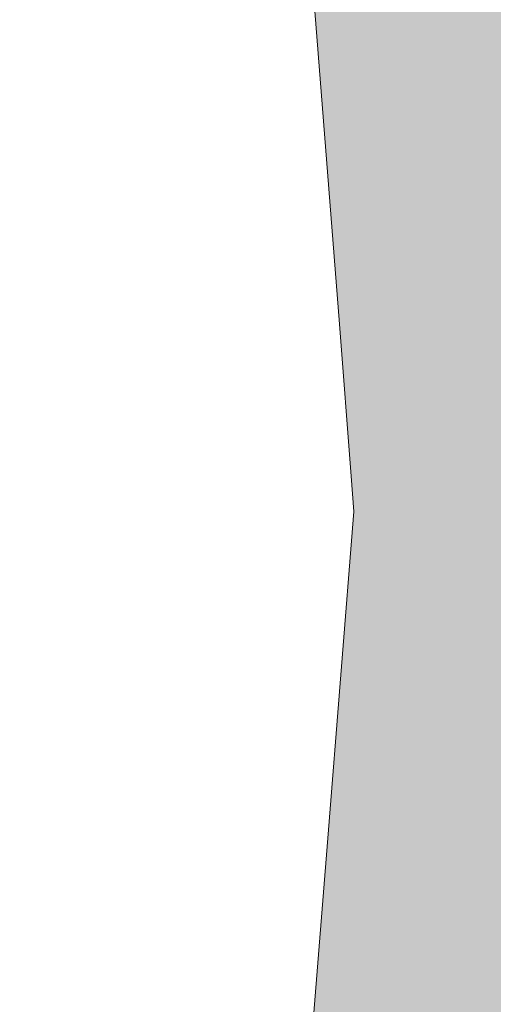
# Model space of a CAD drawing. Header units: metres. Extents: x 125349 to 128236, y 501602 to 503797.
# Tile 173 of 256: x 127116.01 to 127124.57, y 501897.07 to 501914.86. Entities that reach past the tile are written whole.
import ezdxf

# ---------------------------------------------------------------- set-up
doc = ezdxf.new("R2010")
doc.units = ezdxf.units.M
doc.layers.add('B-WE-OG-WATER_SLOOT-GV', color=120, linetype='CONTINUOUS', lineweight=18)
doc.layers.add('B-WE-OG-WATER_SLOOT-V', color=7, linetype='CONTINUOUS', lineweight=18, true_color=0x73e9ff)

msp = doc.modelspace()

# ---------------------------------------------------------------- hatches: boundary and pattern name
at = {"layer": 'B-WE-OG-WATER_SLOOT-V'}
h = msp.add_hatch(color=256, dxfattribs=at)
edge = h.paths.add_edge_path()
edge.add_line((127268.797, 502168.221), (127268.622, 502168.327))
edge.add_line((127268.622, 502168.327), (127268.426, 502168.002))
edge.add_line((127268.426, 502168.002), (127263.549, 502170.933))
edge.add_line((127263.549, 502170.933), (127263.753, 502171.271))
edge.add_line((127263.753, 502171.271), (127254.646, 502176.778))
edge.add_line((127254.646, 502176.778), (127254.378, 502176.352))
edge.add_line((127254.378, 502176.352), (127252.266, 502177.682))
edge.add_line((127252.266, 502177.682), (127252.51, 502178.069))
edge.add_line((127252.51, 502178.069), (127207.074, 502205.543))
edge.add_line((127207.074, 502205.543), (127205.252, 502206.645))
edge.add_line((127205.252, 502206.645), (127200.062, 502207.116))
edge.add_line((127200.062, 502207.116), (127199.664, 502206.344))
edge.add_line((127199.664, 502206.344), (127199.204, 502205.454))
edge.add_line((127199.204, 502205.454), (127200.541, 502203.653))
edge.add_line((127200.541, 502203.653), (127201.941, 502201.398))
edge.add_line((127201.941, 502201.398), (127203.79, 502200.277))
edge.add_line((127203.79, 502200.277), (127263.652, 502163.994))
edge.add_line((127263.652, 502163.994), (127265.501, 502162.873))
edge.add_line((127265.501, 502162.873), (127265.528, 502162.856))
edge.add_line((127265.528, 502162.856), (127269.607, 502160.323))
edge.add_line((127269.607, 502160.323), (127269.738, 502160.24))
edge.add_line((127269.738, 502160.24), (127269.841, 502160.178))
edge.add_line((127269.841, 502160.178), (127290.728, 502147.508))
edge.add_line((127290.728, 502147.508), (127291.077, 502148.067))
edge.add_line((127291.077, 502148.067), (127294.164, 502146.136))
edge.add_line((127294.164, 502146.136), (127293.841, 502145.62))
edge.add_line((127293.841, 502145.62), (127310.437, 502135.553))
edge.add_line((127310.437, 502135.553), (127318.663, 502131.074))
edge.add_line((127318.663, 502131.074), (127322.753, 502129.138))
edge.add_line((127322.753, 502129.138), (127323.027, 502128.97))
edge.add_line((127323.027, 502128.97), (127325.439, 502127.498))
edge.add_line((127325.439, 502127.498), (127328.267, 502125.771))
edge.add_line((127328.267, 502125.771), (127331.564, 502123.757))
edge.add_line((127331.564, 502123.757), (127333.914, 502122.323))
edge.add_line((127333.914, 502122.323), (127334.126, 502122.193))
edge.add_line((127334.126, 502122.193), (127337.37, 502119.676))
edge.add_line((127337.37, 502119.676), (127337.746, 502119.45))
edge.add_line((127337.746, 502119.45), (127337.767, 502119.437))
edge.add_line((127337.767, 502119.437), (127345.33, 502114.855))
edge.add_line((127345.33, 502114.855), (127351.315, 502111.243))
edge.add_line((127351.315, 502111.243), (127358.494, 502106.92))
edge.add_line((127358.494, 502106.92), (127365.864, 502102.417))
edge.add_line((127365.864, 502102.417), (127371.597, 502098.953))
edge.add_line((127371.597, 502098.953), (127377.994, 502095.034))
edge.add_line((127377.994, 502095.034), (127384.901, 502090.846))
edge.add_line((127384.901, 502090.846), (127386.037, 502089.995))
edge.add_line((127386.037, 502089.995), (127386.944, 502089.456))
edge.add_line((127386.944, 502089.456), (127388.84, 502088.331))
edge.add_line((127388.84, 502088.331), (127389.519, 502087.927))
edge.add_line((127389.519, 502087.927), (127390.985, 502087.186))
edge.add_line((127390.985, 502087.186), (127395.25, 502084.653))
edge.add_line((127395.25, 502084.653), (127401.484, 502080.902))
edge.add_line((127401.484, 502080.902), (127408.933, 502076.402))
edge.add_line((127408.933, 502076.402), (127415.924, 502072.148))
edge.add_line((127415.924, 502072.148), (127422.705, 502067.996))
edge.add_line((127422.705, 502067.996), (127429.579, 502063.819))
edge.add_line((127429.579, 502063.819), (127436.6, 502059.544))
edge.add_line((127436.6, 502059.544), (127442.545, 502056.001))
edge.add_line((127442.545, 502056.001), (127442.701, 502055.917))
edge.add_line((127442.701, 502055.917), (127446.077, 502053.64))
edge.add_line((127446.077, 502053.64), (127446.439, 502053.309))
edge.add_line((127446.439, 502053.309), (127446.898, 502053.016))
edge.add_line((127446.898, 502053.016), (127450.483, 502050.712))
edge.add_line((127450.483, 502050.712), (127451.122, 502050.301))
edge.add_line((127451.122, 502050.301), (127452.13, 502049.815))
edge.add_arc((127449.3022953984, 502046.5866230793), 4.291658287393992, -7.317567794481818, 48.785190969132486, ccw=False)
edge.add_line((127453.559, 502046.04), (127451.368, 502042.452))
edge.add_line((127451.368, 502042.452), (127451.165, 502042.11))
edge.add_line((127451.165, 502042.11), (127450.033, 502040.18))
edge.add_line((127450.033, 502040.18), (127449.849, 502039.867))
edge.add_line((127449.849, 502039.867), (127437.942, 502020.101))
edge.add_line((127437.942, 502020.101), (127435.233, 502015.604))
edge.add_line((127435.233, 502015.604), (127425.651, 502000))
edge.add_line((127425.651, 502000), (127418.782, 501988.696))
edge.add_line((127418.782, 501988.696), (127397.229, 501953.147))
edge.add_line((127397.229, 501953.147), (127396.642, 501952.191))
edge.add_line((127396.642, 501952.191), (127380.393, 501925.391))
edge.add_line((127380.393, 501925.391), (127369.492, 501907.215))
edge.add_line((127369.492, 501907.215), (127369.267, 501906.839))
edge.add_line((127369.267, 501906.839), (127367.632, 501904.317))
edge.add_line((127367.632, 501904.317), (127367.418, 501903.916))
edge.add_line((127367.418, 501903.916), (127366.245, 501901.962))
edge.add_line((127366.245, 501901.962), (127364.711, 501900.01))
edge.add_line((127364.711, 501900.01), (127360.916, 501899.661))
edge.add_line((127360.916, 501899.661), (127356.9, 501902.138))
edge.add_line((127356.9, 501902.138), (127356.163, 501902.592))
edge.add_line((127356.163, 501902.592), (127352.46, 501904.722))
edge.add_line((127352.46, 501904.722), (127351.748, 501905.151))
edge.add_line((127351.748, 501905.151), (127330.708, 501917.837))
edge.add_line((127330.708, 501917.837), (127301.966, 501935.306))
edge.add_line((127301.966, 501935.306), (127301.507, 501936.623))
edge.add_line((127301.507, 501936.623), (127300.456, 501937.207))
edge.add_line((127300.456, 501937.207), (127299.01, 501937.081))
edge.add_line((127299.01, 501937.081), (127297.257, 501938.139))
edge.add_line((127297.257, 501938.139), (127265.614, 501957.235))
edge.add_line((127265.614, 501957.235), (127250.167, 501966.557))
edge.add_line((127250.167, 501966.557), (127248.414, 501967.615))
edge.add_line((127248.414, 501967.615), (127247.703, 501967.95))
edge.add_line((127247.703, 501967.95), (127247.662, 501967.962))
edge.add_line((127247.662, 501967.962), (127242.854, 501969.334))
edge.add_line((127242.854, 501969.334), (127242.813, 501969.346))
edge.add_line((127242.813, 501969.346), (127241.919, 501969.954))
edge.add_line((127241.919, 501969.954), (127241.478, 501970.221))
edge.add_line((127241.478, 501970.221), (127239.39, 501971.482))
edge.add_line((127239.39, 501971.482), (127236.455, 501973.256))
edge.add_line((127236.455, 501973.256), (127233.385, 501975.111))
edge.add_line((127233.385, 501975.111), (127231.252, 501976.399))
edge.add_line((127231.252, 501976.399), (127230.822, 501976.659))
edge.add_line((127230.822, 501976.659), (127229.729, 501977.369))
edge.add_line((127229.729, 501977.369), (127226.355, 501980.551))
edge.add_line((127226.355, 501980.551), (127225.66, 501981.058))
edge.add_line((127225.66, 501981.058), (127225.173, 501981.352))
edge.add_line((127225.173, 501981.352), (127197.58, 501998.046))
edge.add_line((127197.58, 501998.046), (127194.36, 502000))
edge.add_line((127194.36, 502000), (127166.581, 502016.851))
edge.add_line((127166.581, 502016.851), (127144.796, 502029.948))
edge.add_arc((127143.901535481, 502023.4971173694), 6.512599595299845, 82.10583342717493, 91.31568121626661)
edge.add_arc((127143.9862981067, 502025.607825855), 4.406407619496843, 93.04797639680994, 114.6714566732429)
edge.add_arc((127144.3021874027, 502025.5713332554), 4.579500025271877, 118.0743099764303, 139.0953457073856)
edge.add_line((127140.841, 502028.57), (127140.593, 502028.174))
edge.add_line((127140.593, 502028.174), (127131.798, 502014.115))
edge.add_line((127131.798, 502014.115), (127128.467, 502009.483))
edge.add_line((127128.467, 502009.483), (127125.494, 502005.949))
edge.add_arc((127071.7020837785, 502051.5979486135), 70.5506680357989, 316.1428291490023, 319.6813652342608, ccw=False)
edge.add_line((127122.574, 502002.716), (127121.21, 502001.338))
edge.add_line((127121.21, 502001.338), (127119.81, 502000))
edge.add_arc((127072.1072048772, 502051.3383039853), 70.07979822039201, 310.7408524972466, 312.8977834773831, ccw=False)
edge.add_line((127117.844, 501998.241), (127114.725, 501995.227))
edge.add_arc((127125.7319678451, 501984.5992261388), 15.30042216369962, 136.0041252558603, 146.284605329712)
edge.add_arc((127125.6114695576, 501984.7208725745), 15.13270792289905, 146.4144780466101, 158.5489406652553)
edge.add_arc((127131.7962252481, 501983.2762231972), 21.4369964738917, 161.0012058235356, 169.0152334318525)
edge.add_arc((127130.2146620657, 501984.0198950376), 19.74735924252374, 170.2591277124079, 180.751189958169)
edge.add_arc((127130.7870262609, 501983.5220475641), 20.319431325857, 179.3261975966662, 194.0096838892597)
edge.add_line((127111.072, 501978.603), (127111.545, 501975.597))
edge.add_line((127111.545, 501975.597), (127114.572, 501956.16))
edge.add_line((127114.572, 501956.16), (127121.309, 501915.479))
edge.add_line((127121.309, 501915.479), (127121.786, 501909.364))
edge.add_line((127121.786, 501909.364), (127122, 501906.616))
edge.add_line((127122, 501906.616), (127122.05, 501905.976))
edge.add_line((127122.05, 501905.976), (127121.577, 501900.074))
edge.add_line((127121.577, 501900.074), (127120.879, 501891.366))
edge.add_line((127120.879, 501891.366), (127119.7, 501885.803))
edge.add_line((127119.7, 501885.803), (127118.261, 501879.008))
edge.add_line((127118.261, 501879.008), (127116.956, 501875.536))
edge.add_line((127116.956, 501875.536), (127115.486, 501871.629))
edge.add_line((127115.486, 501871.629), (127112.043, 501864.71))
edge.add_line((127112.043, 501864.71), (127107.699, 501855.982))
edge.add_line((127107.699, 501855.982), (127100.342, 501842.786))
edge.add_arc((127104.9172667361, 501839.8000587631), 5.463415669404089, 146.8704605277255, 175.8755966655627)
edge.add_arc((127104.3440736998, 501840.2137711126), 4.876117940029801, 180.2440672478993, 210.5539394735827)
edge.add_arc((127104.7250703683, 501840.2079491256), 5.205047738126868, 208.3662483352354, 241.9569992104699)
edge.add_line((127102.278, 501835.614), (127104.219, 501834.547))
edge.add_line((127104.219, 501834.547), (127108.351, 501832.271))
edge.add_line((127108.351, 501832.271), (127108.794, 501832.014))
edge.add_line((127108.794, 501832.014), (127110.788, 501830.856))
edge.add_line((127110.788, 501830.856), (127113.65, 501829.195))
edge.add_line((127113.65, 501829.195), (127117.06, 501827.217))
edge.add_line((127117.06, 501827.217), (127119.132, 501826.015))
edge.add_line((127119.132, 501826.015), (127119.499, 501825.802))
edge.add_line((127119.499, 501825.802), (127123.316, 501822.968))
edge.add_line((127123.316, 501822.968), (127123.608, 501822.787))
edge.add_line((127123.608, 501822.787), (127148.69, 501807.54))
edge.add_line((127148.69, 501807.54), (127184.026, 501786.192))
edge.add_line((127184.026, 501786.192), (127187.964, 501783.775))
edge.add_line((127187.964, 501783.775), (127191.551, 501781.577))
edge.add_line((127191.551, 501781.577), (127191.78, 501781.436))
edge.add_line((127191.78, 501781.436), (127196.977, 501778.395))
edge.add_line((127196.977, 501778.395), (127229.869, 501758.349))
edge.add_line((127229.869, 501758.349), (127232.015, 501757.042))
edge.add_line((127232.015, 501757.042), (127232.28, 501756.88))
edge.add_line((127232.28, 501756.88), (127242.348, 501750.881))
edge.add_line((127242.348, 501750.881), (127243.826, 501750))
edge.add_line((127243.826, 501750), (127244.546, 501749.572))
edge.add_line((127244.546, 501749.572), (127253.136, 501744.452))
edge.add_line((127253.136, 501744.452), (127253.86, 501744.02))
edge.add_line((127253.86, 501744.02), (127257.53, 501741.808))
edge.add_line((127257.53, 501741.808), (127262.759, 501738.797))
edge.add_line((127262.759, 501738.797), (127264.003, 501738.006))
edge.add_line((127264.003, 501738.006), (127264.585, 501737.043))
edge.add_line((127264.585, 501737.043), (127264.782, 501736.581))
edge.add_line((127264.782, 501736.581), (127264.911, 501736.108))
edge.add_line((127264.911, 501736.108), (127264.968, 501735.647))
edge.add_line((127264.968, 501735.647), (127264.967, 501735.173))
edge.add_line((127264.967, 501735.173), (127264.909, 501734.695))
edge.add_line((127264.909, 501734.695), (127264.797, 501734.223))
edge.add_line((127264.797, 501734.223), (127264.634, 501733.766))
edge.add_line((127264.634, 501733.766), (127264.422, 501733.333))
edge.add_line((127264.422, 501733.333), (127263.921, 501732.522))
edge.add_line((127263.921, 501732.522), (127262.144, 501729.78))
edge.add_line((127262.144, 501729.78), (127257.895, 501722.677))
edge.add_line((127257.895, 501722.677), (127252.856, 501714.475))
edge.add_line((127252.856, 501714.475), (127252.805, 501714.506))
edge.add_line((127252.805, 501714.506), (127252.687, 501714.312))
edge.add_line((127252.687, 501714.312), (127252.695, 501714.307))
edge.add_line((127252.695, 501714.307), (127252.029, 501713.212))
edge.add_line((127252.029, 501713.212), (127252.138, 501713.147))
edge.add_line((127252.138, 501713.147), (127250.159, 501709.924))
edge.add_line((127250.159, 501709.924), (127248.427, 501707.104))
edge.add_line((127248.427, 501707.104), (127244.737, 501700.97))
edge.add_line((127244.737, 501700.97), (127241.471, 501695.6))
edge.add_line((127241.471, 501695.6), (127237.145, 501688.384))
edge.add_line((127237.145, 501688.384), (127234.747, 501684.405))
edge.add_line((127234.747, 501684.405), (127233.246, 501681.899))
edge.add_line((127233.246, 501681.899), (127230.405, 501677.155))
edge.add_line((127230.405, 501677.155), (127228.837, 501674.593))
edge.add_line((127228.837, 501674.593), (127228.565, 501674.142))
edge.add_line((127228.565, 501674.142), (127236.777, 501669.139))
edge.add_line((127236.777, 501669.139), (127236.962, 501669.438))
edge.add_line((127236.962, 501669.438), (127237.692, 501670.612))
edge.add_line((127237.692, 501670.612), (127239.366, 501673.386))
edge.add_line((127239.366, 501673.386), (127246.15, 501684.628))
edge.add_line((127246.15, 501684.628), (127250.493, 501691.825))
edge.add_line((127250.493, 501691.825), (127251.143, 501692.922))
edge.add_line((127251.143, 501692.922), (127257.932, 501704.118))
edge.add_line((127257.932, 501704.118), (127289.309, 501755.867))
edge.add_line((127289.309, 501755.867), (127290.868, 501758.439))
edge.add_line((127290.868, 501758.439), (127297.797, 501769.867))
edge.add_line((127297.797, 501769.867), (127298.756, 501771.336))
edge.add_line((127298.756, 501771.336), (127299.937, 501773.277))
edge.add_line((127299.937, 501773.277), (127304.532, 501780.836))
edge.add_line((127304.532, 501780.836), (127306.083, 501783.282))
edge.add_line((127306.083, 501783.282), (127306.732, 501784.351))
edge.add_line((127306.732, 501784.351), (127306.806, 501784.473))
edge.add_line((127306.806, 501784.473), (127311.928, 501793.121))
edge.add_line((127311.928, 501793.121), (127320.33, 501806.986))
edge.add_line((127320.33, 501806.986), (127324.351, 501813.701))
edge.add_line((127324.351, 501813.701), (127328.749, 501820.907))
edge.add_line((127328.749, 501820.907), (127332.861, 501827.715))
edge.add_line((127332.861, 501827.715), (127336.448, 501833.698))
edge.add_line((127336.448, 501833.698), (127342.454, 501843.559))
edge.add_line((127342.454, 501843.559), (127346.754, 501850.76))
edge.add_line((127346.754, 501850.76), (127346.897, 501850.67))
edge.add_line((127346.897, 501850.67), (127347.954, 501852.37))
edge.add_line((127347.954, 501852.37), (127347.847, 501852.439))
edge.add_line((127347.847, 501852.439), (127352.054, 501859.195))
edge.add_line((127352.054, 501859.195), (127353.923, 501862.196))
edge.add_line((127353.923, 501862.196), (127361.128, 501874.263))
edge.add_line((127361.128, 501874.263), (127362.71, 501876.939))
edge.add_line((127362.71, 501876.939), (127364.221, 501879.418))
edge.add_line((127364.221, 501879.418), (127365.236, 501881.073))
edge.add_line((127365.236, 501881.073), (127366.572, 501880.221))
edge.add_line((127366.572, 501880.221), (127372.342, 501881.666))
edge.add_line((127372.342, 501881.666), (127373.103, 501882.885))
edge.add_line((127373.103, 501882.885), (127482.913, 501816.451))
edge.add_line((127482.913, 501816.451), (127485.026, 501816.964))
edge.add_line((127485.026, 501816.964), (127485.239, 501816.835))
edge.add_line((127485.239, 501816.835), (127487.575, 501815.424))
edge.add_line((127487.575, 501815.424), (127493.362, 501811.926))
edge.add_line((127493.362, 501811.926), (127495.579, 501810.586))
edge.add_line((127495.579, 501810.586), (127495.813, 501810.445))
edge.add_line((127495.813, 501810.445), (127495.948, 501810.349))
edge.add_line((127495.948, 501810.349), (127496.492, 501808.25))
edge.add_line((127496.492, 501808.25), (127500, 501806.135))
edge.add_line((127500, 501806.135), (127510.576, 501799.751))
edge.add_line((127510.576, 501799.751), (127524.226, 501791.482))
edge.add_line((127524.226, 501791.482), (127532.89, 501786.238))
edge.add_line((127532.89, 501786.238), (127534.519, 501785.25))
edge.add_line((127534.519, 501785.25), (127543.08, 501780.058))
edge.add_line((127543.08, 501780.058), (127544.712, 501779.089))
edge.add_line((127544.712, 501779.089), (127553.258, 501773.91))
edge.add_line((127553.258, 501773.91), (127554.876, 501772.948))
edge.add_line((127554.876, 501772.948), (127563.44, 501767.759))
edge.add_line((127563.44, 501767.759), (127565.058, 501766.79))
edge.add_line((127565.058, 501766.79), (127573.698, 501761.551))
edge.add_line((127573.698, 501761.551), (127585.358, 501754.464))
edge.add_line((127585.358, 501754.464), (127592.742, 501750))
edge.add_line((127592.742, 501750), (127594.016, 501749.23))
edge.add_line((127594.016, 501749.23), (127595.646, 501748.245))
edge.add_line((127595.646, 501748.245), (127600.552, 501745.255))
edge.add_line((127600.552, 501745.255), (127655.382, 501712.086))
edge.add_line((127655.382, 501712.086), (127655.635, 501711.933))
edge.add_line((127655.635, 501711.933), (127657.347, 501710.885))
edge.add_line((127657.347, 501710.885), (127657.595, 501710.735))
edge.add_line((127657.595, 501710.735), (127661.796, 501717.623))
edge.add_line((127661.796, 501717.623), (127661.514, 501717.791))
edge.add_line((127661.514, 501717.791), (127659.814, 501718.809))
edge.add_line((127659.814, 501718.809), (127659.547, 501718.97))
edge.add_line((127659.547, 501718.97), (127656.081, 501721.053))
edge.add_line((127656.081, 501721.053), (127625.299, 501739.727))
edge.add_line((127625.299, 501739.727), (127618.744, 501743.691))
edge.add_line((127618.744, 501743.691), (127617.143, 501744.657))
edge.add_line((127617.143, 501744.657), (127608.295, 501750))
edge.add_line((127608.295, 501750), (127606.833, 501750.893))
edge.add_line((127606.833, 501750.893), (127598.235, 501756.082))
edge.add_line((127598.235, 501756.082), (127596.619, 501757.06))
edge.add_line((127596.619, 501757.06), (127590.273, 501760.908))
edge.add_line((127590.273, 501760.908), (127585.669, 501763.745))
edge.add_line((127585.669, 501763.745), (127579.206, 501767.653))
edge.add_line((127579.206, 501767.653), (127577.602, 501768.61))
edge.add_line((127577.602, 501768.61), (127568.899, 501773.881))
edge.add_line((127568.899, 501773.881), (127567.308, 501774.894))
edge.add_line((127567.308, 501774.894), (127562.931, 501777.488))
edge.add_line((127562.931, 501777.488), (127553.755, 501783.04))
edge.add_line((127553.755, 501783.04), (127549.404, 501785.667))
edge.add_line((127549.404, 501785.667), (127547.761, 501786.64))
edge.add_line((127547.761, 501786.64), (127539.081, 501791.868))
edge.add_line((127539.081, 501791.868), (127537.433, 501792.863))
edge.add_line((127537.433, 501792.863), (127530.915, 501796.842))
edge.add_line((127530.915, 501796.842), (127525.055, 501800.365))
edge.add_line((127525.055, 501800.365), (127518.51, 501804.336))
edge.add_line((127518.51, 501804.336), (127516.915, 501805.302))
edge.add_line((127516.915, 501805.302), (127512.535, 501807.935))
edge.add_line((127512.535, 501807.935), (127510.464, 501809.185))
edge.add_line((127510.464, 501809.185), (127510.428, 501809.124))
edge.add_line((127510.428, 501809.124), (127508.33, 501810.388))
edge.add_line((127508.33, 501810.388), (127508.272, 501810.298))
edge.add_line((127508.272, 501810.298), (127506.405, 501809.859))
edge.add_line((127506.405, 501809.859), (127500, 501814.162))
edge.add_line((127500, 501814.162), (127499.44, 501814.536))
edge.add_line((127499.44, 501814.536), (127499.12, 501814.751))
edge.add_line((127499.12, 501814.751), (127498.382, 501814.689))
edge.add_line((127498.382, 501814.689), (127498.175, 501814.815))
edge.add_line((127498.175, 501814.815), (127495.931, 501816.179))
edge.add_line((127495.931, 501816.179), (127490.149, 501819.693))
edge.add_line((127490.149, 501819.693), (127487.8, 501821.12))
edge.add_line((127487.8, 501821.12), (127487.587, 501821.25))
edge.add_line((127487.587, 501821.25), (127487.087, 501823.329))
edge.add_line((127487.087, 501823.329), (127377.176, 501889.806))
edge.add_line((127377.176, 501889.806), (127377.334, 501890.066))
edge.add_line((127377.334, 501890.066), (127377.932, 501891.115))
edge.add_line((127377.932, 501891.115), (127376.63, 501896.698))
edge.add_line((127376.63, 501896.698), (127375.189, 501897.577))
edge.add_line((127375.189, 501897.577), (127376.16, 501899.183))
edge.add_line((127376.16, 501899.183), (127377.662, 501901.668))
edge.add_line((127377.662, 501901.668), (127379.295, 501904.368))
edge.add_line((127379.295, 501904.368), (127385.999, 501915.427))
edge.add_line((127385.999, 501915.427), (127391.107, 501924.876))
edge.add_line((127391.107, 501924.876), (127391.679, 501925.777))
edge.add_line((127391.679, 501925.777), (127418.418, 501968.86))
edge.add_line((127418.418, 501968.86), (127437.127, 502000))
edge.add_line((127437.127, 502000), (127448.128, 502018.271))
edge.add_line((127448.128, 502018.271), (127453.297, 502026.855))
edge.add_line((127453.297, 502026.855), (127456.836, 502032.733))
edge.add_line((127456.836, 502032.733), (127457.213, 502033.357))
edge.add_line((127457.213, 502033.357), (127457.691, 502034.196))
edge.add_line((127457.691, 502034.196), (127458.289, 502035.164))
edge.add_line((127458.289, 502035.164), (127459.485, 502037.088))
edge.add_line((127459.485, 502037.088), (127460.964, 502039.471))
edge.add_line((127460.964, 502039.471), (127463.866, 502044.274))
edge.add_line((127463.866, 502044.274), (127475.514, 502063.556))
edge.add_line((127475.514, 502063.556), (127500, 502103.939))
edge.add_line((127500, 502103.939), (127515.63, 502129.864))
edge.add_line((127515.63, 502129.864), (127516.639, 502131.23))
edge.add_arc((127521.6919123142, 502126.1956890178), 7.132756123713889, 95.87349844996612, 135.1056560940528, ccw=False)
edge.add_line((127520.962, 502133.291), (127526.368, 502134.555))
edge.add_line((127526.368, 502134.555), (127526.762, 502134.654))
edge.add_line((127526.762, 502134.654), (127528.897, 502135.193))
edge.add_line((127528.897, 502135.193), (127549.347, 502140.34))
edge.add_line((127549.347, 502140.34), (127550.552, 502140.683))
edge.add_line((127550.552, 502140.683), (127554.739, 502141.605))
edge.add_line((127554.739, 502141.605), (127603.327, 502153.54))
edge.add_line((127603.327, 502153.54), (127603.324, 502153.577))
edge.add_line((127603.324, 502153.577), (127604.941, 502153.983))
edge.add_line((127604.941, 502153.983), (127605.307, 502154.076))
edge.add_line((127605.307, 502154.076), (127607.112, 502157.075))
edge.add_line((127607.112, 502157.075), (127607.244, 502157.092))
edge.add_line((127607.244, 502157.092), (127607.508, 502157.157))
edge.add_line((127607.508, 502157.157), (127609.985, 502157.77))
edge.add_line((127609.985, 502157.77), (127616.575, 502159.399))
edge.add_line((127616.575, 502159.399), (127619.045, 502160.01))
edge.add_line((127619.045, 502160.01), (127619.324, 502160.079))
edge.add_line((127619.324, 502160.079), (127619.437, 502160.109))
edge.add_line((127619.437, 502160.109), (127622.443, 502158.248))
edge.add_line((127622.443, 502158.248), (127622.807, 502158.335))
edge.add_line((127622.807, 502158.335), (127624.455, 502158.724))
edge.add_line((127624.455, 502158.724), (127624.484, 502158.665))
edge.add_line((127624.484, 502158.665), (127709.77, 502179.81))
edge.add_line((127709.77, 502179.81), (127711.91, 502180.342))
edge.add_line((127711.91, 502180.342), (127709.462, 502189.894))
edge.add_line((127709.462, 502189.894), (127707.34, 502189.358))
edge.add_line((127707.34, 502189.358), (127706.285, 502189.091))
edge.add_line((127706.285, 502189.091), (127667.477, 502179.446))
edge.add_line((127667.477, 502179.446), (127666.278, 502179.186))
edge.add_line((127666.278, 502179.186), (127639.67, 502172.66))
edge.add_line((127639.67, 502172.66), (127620.113, 502167.938))
edge.add_line((127620.113, 502167.938), (127618.298, 502164.973))
edge.add_line((127618.298, 502164.973), (127618.129, 502164.938))
edge.add_line((127618.129, 502164.938), (127617.869, 502164.874))
edge.add_line((127617.869, 502164.874), (127615.409, 502164.269))
edge.add_line((127615.409, 502164.269), (127608.793, 502162.641))
edge.add_line((127608.793, 502162.641), (127606.304, 502162.028))
edge.add_line((127606.304, 502162.028), (127606.006, 502161.955))
edge.add_line((127606.006, 502161.955), (127605.88, 502161.919))
edge.add_line((127605.88, 502161.919), (127602.855, 502163.754))
edge.add_line((127602.855, 502163.754), (127601.448, 502163.407))
edge.add_line((127601.448, 502163.407), (127577.178, 502157.412))
edge.add_line((127577.178, 502157.412), (127575.771, 502157.065))
edge.add_line((127575.771, 502157.065), (127574.546, 502156.798))
edge.add_line((127574.546, 502156.798), (127526.953, 502144.911))
edge.add_line((127526.953, 502144.911), (127526.581, 502144.813))
edge.add_line((127526.581, 502144.813), (127524.412, 502144.23))
edge.add_line((127524.412, 502144.23), (127523.361, 502143.95))
edge.add_line((127523.361, 502143.95), (127516.775, 502142.204))
edge.add_line((127516.775, 502142.204), (127514.666, 502141.287))
edge.add_line((127514.666, 502141.287), (127512.531, 502139.847))
edge.add_line((127512.531, 502139.847), (127510.129, 502138.011))
edge.add_line((127510.129, 502138.011), (127508.416, 502136.236))
edge.add_line((127508.416, 502136.236), (127507.162, 502134.586))
edge.add_line((127507.162, 502134.586), (127505.946, 502132.991))
edge.add_line((127505.946, 502132.991), (127504.706, 502131.972))
edge.add_line((127504.706, 502131.972), (127503.309, 502131.373))
edge.add_line((127503.309, 502131.373), (127502.262, 502131.683))
edge.add_line((127502.262, 502131.683), (127500.907, 502132.478))
edge.add_line((127500.907, 502132.478), (127500, 502133.034))
edge.add_line((127500, 502133.034), (127496.53, 502135.148))
edge.add_line((127496.53, 502135.148), (127495.764, 502135.617))
edge.add_line((127495.764, 502135.617), (127494.339, 502136.486))
edge.add_line((127494.339, 502136.486), (127485.721, 502141.637))
edge.add_line((127485.721, 502141.637), (127481.691, 502143.976))
edge.add_line((127481.691, 502143.976), (127472.674, 502149.441))
edge.add_line((127472.674, 502149.441), (127472.32, 502149.655))
edge.add_line((127472.32, 502149.655), (127464.183, 502154.58))
edge.add_line((127464.183, 502154.58), (127456.964, 502158.902))
edge.add_line((127456.964, 502158.902), (127449.449, 502163.407))
edge.add_line((127449.449, 502163.407), (127445.736, 502165.634))
edge.add_line((127445.736, 502165.634), (127442.102, 502167.813))
edge.add_line((127442.102, 502167.813), (127441.201, 502168.353))
edge.add_line((127441.201, 502168.353), (127439.05, 502169.689))
edge.add_line((127439.05, 502169.689), (127435.639, 502171.768))
edge.add_line((127435.639, 502171.768), (127434.303, 502172.582))
edge.add_line((127434.303, 502172.582), (127434.159, 502172.663))
edge.add_line((127434.159, 502172.663), (127433.634, 502172.963))
edge.add_line((127433.634, 502172.963), (127432.067, 502173.893))
edge.add_line((127432.067, 502173.893), (127431.185, 502174.417))
edge.add_line((127431.185, 502174.417), (127429.441, 502175.352))
edge.add_line((127429.441, 502175.352), (127427.437, 502176.74))
edge.add_line((127427.437, 502176.74), (127409.12, 502187.899))
edge.add_line((127409.12, 502187.899), (127407.981, 502188.616))
edge.add_line((127407.981, 502188.616), (127403.999, 502190.948))
edge.add_line((127403.999, 502190.948), (127399.978, 502193.304))
edge.add_line((127399.978, 502193.304), (127386.247, 502201.529))
edge.add_line((127386.247, 502201.529), (127382.64, 502203.05))
edge.add_line((127382.64, 502203.05), (127382.419, 502203.186))
edge.add_line((127382.419, 502203.186), (127380.334, 502204.464))
edge.add_line((127380.334, 502204.464), (127377.345, 502206.296))
edge.add_line((127377.345, 502206.296), (127374.267, 502208.183))
edge.add_line((127374.267, 502208.183), (127372.175, 502209.465))
edge.add_line((127372.175, 502209.465), (127371.981, 502209.584))
edge.add_line((127371.981, 502209.584), (127368.276, 502212.433))
edge.add_line((127368.276, 502212.433), (127367.888, 502212.804))
edge.add_line((127367.888, 502212.804), (127345.595, 502226.273))
edge.add_line((127345.595, 502226.273), (127344.516, 502226.97))
edge.add_line((127344.516, 502226.97), (127344.091, 502227.221))
edge.add_line((127344.091, 502227.221), (127329.292, 502235.982))
edge.add_line((127329.292, 502235.982), (127327.699, 502235.4))
edge.add_line((127327.699, 502235.4), (127326.54, 502234.736))
edge.add_line((127326.54, 502234.736), (127325.897, 502233.678))
edge.add_line((127325.897, 502233.678), (127325.599, 502231.942))
edge.add_line((127325.599, 502231.942), (127326.14, 502230.765))
edge.add_line((127326.14, 502230.765), (127338.321, 502223.647))
edge.add_line((127338.321, 502223.647), (127342.039, 502221.158))
edge.add_line((127342.039, 502221.158), (127343.16, 502220.544))
edge.add_line((127343.16, 502220.544), (127365.491, 502207.596))
edge.add_line((127365.491, 502207.596), (127369.477, 502205.483))
edge.add_line((127369.477, 502205.483), (127369.673, 502205.363))
edge.add_line((127369.673, 502205.363), (127371.769, 502204.08))
edge.add_line((127371.769, 502204.08), (127374.757, 502202.251))
edge.add_line((127374.757, 502202.251), (127377.823, 502200.374))
edge.add_line((127377.823, 502200.374), (127379.923, 502199.088))
edge.add_line((127379.923, 502199.088), (127380.144, 502198.953))
edge.add_line((127380.144, 502198.953), (127383.597, 502196.023))
edge.add_line((127383.597, 502196.023), (127383.914, 502195.794))
edge.add_line((127383.914, 502195.794), (127402.542, 502184.504))
edge.add_line((127402.542, 502184.504), (127403.965, 502183.641))
edge.add_line((127403.965, 502183.641), (127422.643, 502172.404))
edge.add_line((127422.643, 502172.404), (127431.096, 502167.225))
edge.add_line((127431.096, 502167.225), (127432.15, 502166.579))
edge.add_line((127432.15, 502166.579), (127432.423, 502166.417))
edge.add_line((127432.423, 502166.417), (127433.178, 502165.968))
edge.add_line((127433.178, 502165.968), (127435.042, 502164.857))
edge.add_line((127435.042, 502164.857), (127435.769, 502164.426))
edge.add_line((127435.769, 502164.426), (127436.101, 502164.229))
edge.add_line((127436.101, 502164.229), (127437.564, 502163.35))
edge.add_line((127437.564, 502163.35), (127448.595, 502156.727))
edge.add_line((127448.595, 502156.727), (127468.609, 502144.618))
edge.add_line((127468.609, 502144.618), (127469.108, 502144.317))
edge.add_line((127469.108, 502144.317), (127492.573, 502130.156))
edge.add_line((127492.573, 502130.156), (127493.303, 502129.696))
edge.add_line((127493.303, 502129.696), (127496.79, 502127.511))
edge.add_line((127496.79, 502127.511), (127497.609, 502126.996))
edge.add_line((127497.609, 502126.996), (127498.467, 502126.491))
edge.add_arc((127497.4422358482, 502124.1966942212), 2.512763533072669, 22.123213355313, 65.93181306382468, ccw=False)
edge.add_arc((127494.9657139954, 502124.1589509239), 4.904030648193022, -7.745729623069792, 11.57563165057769, ccw=False)
edge.add_arc((127494.9992640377, 502124.1912879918), 4.875282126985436, 335.1178839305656, 351.8245575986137, ccw=False)
edge.add_line((127499.422, 502122.14), (127480.2, 502090.233))
edge.add_line((127480.2, 502090.233), (127479.555, 502089.163))
edge.add_line((127479.555, 502089.163), (127459.765, 502056.314))
edge.add_arc((127457.3016816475, 502058.6629265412), 3.403732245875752, 297.3985117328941, 316.3617207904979, ccw=False)
edge.add_arc((127456.9823555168, 502059.0424108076), 3.889119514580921, 273.1048026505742, 299.00272759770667, ccw=False)
edge.add_arc((127456.9735770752, 502058.9948202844), 3.842091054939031, 247.62467640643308, 273.27395980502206, ccw=False)
edge.add_line((127455.511, 502055.442), (127454.681, 502055.89))
edge.add_line((127454.681, 502055.89), (127449.848, 502058.637))
edge.add_line((127449.848, 502058.637), (127449.415, 502058.902))
edge.add_line((127449.415, 502058.902), (127444.389, 502061.989))
edge.add_line((127444.389, 502061.989), (127438.383, 502065.663))
edge.add_line((127438.383, 502065.663), (127430.21, 502070.593))
edge.add_line((127430.21, 502070.593), (127423.661, 502074.573))
edge.add_line((127423.661, 502074.573), (127416.996, 502078.641))
edge.add_line((127416.996, 502078.641), (127410.397, 502082.629))
edge.add_line((127410.397, 502082.629), (127402.555, 502087.357))
edge.add_line((127402.555, 502087.357), (127395.751, 502091.575))
edge.add_line((127395.751, 502091.575), (127395.38, 502091.8))
edge.add_line((127395.38, 502091.8), (127394.72, 502092.188))
edge.add_line((127394.72, 502092.188), (127393.773, 502092.743))
edge.add_line((127393.773, 502092.743), (127392.856, 502093.281))
edge.add_line((127392.856, 502093.281), (127392.105, 502093.722))
edge.add_line((127392.105, 502093.722), (127391.964, 502093.804))
edge.add_line((127391.964, 502093.804), (127390.227, 502094.822))
edge.add_line((127390.227, 502094.822), (127389.456, 502095.276))
edge.add_line((127389.456, 502095.276), (127388.057, 502096.177))
edge.add_line((127388.057, 502096.177), (127381.145, 502100.334))
edge.add_line((127381.145, 502100.334), (127379.173, 502101.501))
edge.add_line((127379.173, 502101.501), (127375.804, 502103.496))
edge.add_line((127375.804, 502103.496), (127372.667, 502105.446))
edge.add_line((127372.667, 502105.446), (127369.27, 502107.505))
edge.add_line((127369.27, 502107.505), (127364.482, 502110.391))
edge.add_line((127364.482, 502110.391), (127358.68, 502113.902))
edge.add_line((127358.68, 502113.902), (127352.506, 502117.582))
edge.add_line((127352.506, 502117.582), (127346.581, 502121.206))
edge.add_line((127346.581, 502121.206), (127340.842, 502124.697))
edge.add_line((127340.842, 502124.697), (127340.662, 502124.807))
edge.add_line((127340.662, 502124.807), (127336.693, 502126.331))
edge.add_line((127336.693, 502126.331), (127336.475, 502126.464))
edge.add_line((127336.475, 502126.464), (127334.068, 502127.931))
edge.add_line((127334.068, 502127.931), (127330.755, 502129.95))
edge.add_line((127330.755, 502129.95), (127327.96, 502131.654))
edge.add_line((127327.96, 502131.654), (127325.593, 502133.097))
edge.add_line((127325.593, 502133.097), (127325.318, 502133.264))
edge.add_line((127325.318, 502133.264), (127321.671, 502136.055))
edge.add_line((127321.671, 502136.055), (127308.979, 502143.598))
edge.add_line((127308.979, 502143.598), (127273.115, 502165.654))
edge.add_line((127273.115, 502165.654), (127273.056, 502165.69))
edge.add_line((127273.056, 502165.69), (127272.882, 502165.794))
edge.add_line((127272.882, 502165.794), (127271.492, 502166.62))
edge.add_line((127271.492, 502166.62), (127271.486, 502166.624))
edge.add_line((127271.486, 502166.624), (127268.797, 502168.221))
edge = h.paths.add_edge_path(flags=16)
edge.add_line((127201.185, 501788.298), (127199.008, 501787.874))
edge.add_line((127199.008, 501787.874), (127196.435, 501789.439))
edge.add_line((127196.435, 501789.439), (127195.518, 501789.997))
edge.add_line((127195.518, 501789.997), (127193.335, 501791.323))
edge.add_line((127193.335, 501791.323), (127190.349, 501793.138))
edge.add_line((127190.349, 501793.138), (127190.243, 501792.96))
edge.add_line((127190.243, 501792.96), (127188.522, 501793.987))
edge.add_line((127188.522, 501793.987), (127188.637, 501794.179))
edge.add_line((127188.637, 501794.179), (127149.16, 501818.18))
edge.add_line((127149.16, 501818.18), (127145.19, 501817.18))
edge.add_line((127145.19, 501817.18), (127137.128, 501821.93))
edge.add_line((127137.128, 501821.93), (127129.864, 501826.325))
edge.add_line((127129.864, 501826.325), (127126.772, 501827.877))
edge.add_line((127126.772, 501827.877), (127126.38, 501828.067))
edge.add_line((127126.38, 501828.067), (127126.224, 501828.142))
edge.add_line((127126.224, 501828.142), (127121.988, 501829.932))
edge.add_line((127121.988, 501829.932), (127121.606, 501830.166))
edge.add_line((127121.606, 501830.166), (127119.604, 501831.392))
edge.add_line((127119.604, 501831.392), (127116.166, 501833.497))
edge.add_line((127116.166, 501833.497), (127116.153, 501833.505))
edge.add_line((127116.153, 501833.505), (127113.409, 501835.185))
edge.add_line((127113.409, 501835.185), (127111.428, 501836.399))
edge.add_line((127111.428, 501836.399), (127111.042, 501836.635))
edge.add_line((127111.042, 501836.635), (127107.417, 501839.57))
edge.add_line((127107.417, 501839.57), (127107.646, 501842.769))
edge.add_line((127107.646, 501842.769), (127108.784, 501844.994))
edge.add_line((127108.784, 501844.994), (127109.034, 501845.428))
edge.add_line((127109.034, 501845.428), (127115.066, 501855.657))
edge.add_line((127115.066, 501855.657), (127116.779, 501858.899))
edge.add_line((127116.779, 501858.899), (127118.482, 501862.123))
edge.add_line((127118.482, 501862.123), (127120.284, 501865.939))
edge.add_line((127120.284, 501865.939), (127121.575, 501868.675))
edge.add_line((127121.575, 501868.675), (127123.139, 501873.234))
edge.add_line((127123.139, 501873.234), (127124.873, 501878.291))
edge.add_line((127124.873, 501878.291), (127126.325, 501882.526))
edge.add_line((127126.325, 501882.526), (127126.728, 501885.613))
edge.add_line((127126.728, 501885.613), (127127.211, 501889.317))
edge.add_line((127127.211, 501889.317), (127127.756, 501893.514))
edge.add_line((127127.756, 501893.514), (127128.177, 501896.751))
edge.add_line((127128.177, 501896.751), (127128.414, 501901.76))
edge.add_line((127128.414, 501901.76), (127128.675, 501907.256))
edge.add_arc((127132.7096963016, 501908.0064386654), 4.103892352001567, 157.8008531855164, 190.5364041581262, ccw=False)
edge.add_arc((127133.1329087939, 501908.119572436), 4.460847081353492, 125.68134978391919, 161.2020409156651, ccw=False)
edge.add_arc((127132.9397909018, 501908.2688833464), 4.227500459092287, 100.24358851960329, 124.73563943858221, ccw=False)
edge.add_line((127132.188, 501912.429), (127141.857, 501914.039))
edge.add_arc((127141.8426983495, 501903.1974479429), 10.84156149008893, 77.1383727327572, 89.92441822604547, ccw=False)
edge.add_arc((127141.80917942, 501903.4779950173), 10.57594225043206, 60.612119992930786, 76.62300996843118, ccw=False)
edge.add_line((127146.999, 501912.693), (127150.536, 501911.01))
edge.add_line((127150.536, 501911.01), (127154.82, 501908.971))
edge.add_line((127154.82, 501908.971), (127155.202, 501908.745))
edge.add_line((127155.202, 501908.745), (127157.255, 501907.531))
edge.add_line((127157.255, 501907.531), (127160.434, 501905.651))
edge.add_line((127160.434, 501905.651), (127163.421, 501903.884))
edge.add_line((127163.421, 501903.884), (127165.534, 501902.634))
edge.add_line((127165.534, 501902.634), (127165.817, 501902.467))
edge.add_line((127165.817, 501902.467), (127169.093, 501899.933))
edge.add_line((127169.093, 501899.933), (127187.94, 501888.22))
edge.add_line((127187.94, 501888.22), (127189.08, 501884.11))
edge.add_line((127189.08, 501884.11), (127232.093, 501858.102))
edge.add_line((127232.093, 501858.102), (127236.299, 501855.614))
edge.add_line((127236.299, 501855.614), (127238.824, 501854.126))
edge.add_line((127238.824, 501854.126), (127239.647, 501852.112))
edge.add_line((127239.647, 501852.112), (127240.515, 501849.988))
edge.add_line((127240.515, 501849.988), (127240.993, 501848.818))
edge.add_line((127240.993, 501848.818), (127238.72, 501845.051))
edge.add_line((127238.72, 501845.051), (127238.05, 501843.94))
edge.add_line((127238.05, 501843.94), (127239.951, 501842.8))
edge.add_line((127239.951, 501842.8), (127244.239, 501840.23))
edge.add_line((127244.239, 501840.23), (127246.14, 501839.09))
edge.add_line((127246.14, 501839.09), (127248.23, 501842.47))
edge.add_line((127248.23, 501842.47), (127248.855, 501842.618))
edge.add_line((127248.855, 501842.618), (127258.585, 501844.922))
edge.add_line((127258.585, 501844.922), (127259.21, 501845.07))
edge.add_line((127259.21, 501845.07), (127278.36, 501833.53))
edge.add_line((127278.36, 501833.53), (127279.639, 501832.756))
edge.add_line((127279.639, 501832.756), (127301.472, 501819.761))
edge.add_line((127301.472, 501819.761), (127303.948, 501818.287))
edge.add_line((127303.948, 501818.287), (127309.071, 501815.115))
edge.add_line((127309.071, 501815.115), (127309.676, 501814.741))
edge.add_line((127309.676, 501814.741), (127310.171, 501814.244))
edge.add_line((127310.171, 501814.244), (127310.463, 501813.826))
edge.add_line((127310.463, 501813.826), (127310.703, 501813.382))
edge.add_line((127310.703, 501813.382), (127310.885, 501812.92))
edge.add_line((127310.885, 501812.92), (127311.005, 501812.432))
edge.add_line((127311.005, 501812.432), (127311.062, 501811.922))
edge.add_line((127311.062, 501811.922), (127311.057, 501811.4))
edge.add_line((127311.057, 501811.4), (127310.994, 501810.874))
edge.add_line((127310.994, 501810.874), (127310.805, 501810.155))
edge.add_line((127310.805, 501810.155), (127309.882, 501808.565))
edge.add_line((127309.882, 501808.565), (127309.173, 501807.396))
edge.add_line((127309.173, 501807.396), (127302.968, 501797.158))
edge.add_line((127302.968, 501797.158), (127299.762, 501791.794))
edge.add_line((127299.762, 501791.794), (127298.355, 501789.442))
edge.add_line((127298.355, 501789.442), (127294.705, 501783.42))
edge.add_line((127294.705, 501783.42), (127293.955, 501782.184))
edge.add_line((127293.955, 501782.184), (127291.601, 501778.351))
edge.add_line((127291.601, 501778.351), (127290.419, 501776.425))
edge.add_line((127290.419, 501776.425), (127288.069, 501772.6))
edge.add_line((127288.069, 501772.6), (127285.783, 501768.835))
edge.add_line((127285.783, 501768.835), (127282.833, 501763.976))
edge.add_line((127282.833, 501763.976), (127280.908, 501760.805))
edge.add_line((127280.908, 501760.805), (127272.366, 501746.295))
edge.add_line((127272.366, 501746.295), (127271.18, 501744.371))
edge.add_line((127271.18, 501744.371), (127270.733, 501743.993))
edge.add_line((127270.733, 501743.993), (127270.247, 501743.677))
edge.add_line((127270.247, 501743.677), (127269.734, 501743.434))
edge.add_line((127269.734, 501743.434), (127269.205, 501743.274))
edge.add_line((127269.205, 501743.274), (127268.71, 501743.203))
edge.add_line((127268.71, 501743.203), (127268.076, 501743.211))
edge.add_line((127268.076, 501743.211), (127267.138, 501743.501))
edge.add_line((127267.138, 501743.501), (127266.074, 501744.091))
edge.add_line((127266.074, 501744.091), (127265.321, 501744.529))
edge.add_line((127265.321, 501744.529), (127261.512, 501746.746))
edge.add_line((127261.512, 501746.746), (127260.866, 501747.122))
edge.add_line((127260.866, 501747.122), (127258.771, 501748.386))
edge.add_line((127258.771, 501748.386), (127256.095, 501750))
edge.add_line((127256.095, 501750), (127254.332, 501751.064))
edge.add_line((127254.332, 501751.064), (127237.207, 501761.394))
edge.add_line((127237.207, 501761.394), (127235.444, 501762.458))
edge.add_line((127235.444, 501762.458), (127216.26, 501774.13))
edge.add_line((127216.26, 501774.13), (127213.5, 501785.04))
edge.add_line((127213.5, 501785.04), (127215.6, 501788.61))
edge.add_line((127215.6, 501788.61), (127207.47, 501793.48))
edge.add_line((127207.47, 501793.48), (127206.441, 501791.761))
edge.add_line((127206.441, 501791.761), (127204.787, 501788.999))
edge.add_line((127204.787, 501788.999), (127203.459, 501788.741))
edge.add_line((127203.459, 501788.741), (127201.185, 501788.298))
edge = h.paths.add_edge_path(flags=16)
edge.add_line((127124.114, 501939.93), (127120.897, 501959.209))
edge.add_line((127120.897, 501959.209), (127117.959, 501976.789))
edge.add_line((127117.959, 501976.789), (127117.585, 501979.645))
edge.add_line((127117.585, 501979.645), (127117.201, 501981.398))
edge.add_arc((127126.6147575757, 501984.319176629), 9.856576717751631, 176.0159467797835, 197.2396032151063, ccw=False)
edge.add_arc((127127.1335592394, 501984.1863945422), 10.38379782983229, 163.9802363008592, 175.4839372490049, ccw=False)
edge.add_arc((127126.9249427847, 501984.2760942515), 10.1585687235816, 155.9256223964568, 164.1417967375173, ccw=False)
edge.add_line((127117.65, 501988.42), (127119.132, 501990.334))
edge.add_line((127119.132, 501990.334), (127120.095, 501991.576))
edge.add_arc((127132.897469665, 501979.8168590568), 17.38334332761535, 125.0313648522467, 137.432349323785, ccw=False)
edge.add_arc((127132.9493628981, 501979.598287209), 17.59230192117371, 116.92920131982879, 124.7611302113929, ccw=False)
edge.add_arc((127127.1446934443, 501991.2371777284), 4.58758332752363, 80.06744758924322, 118.1267225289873, ccw=False)
edge.add_arc((127127.4756345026, 501991.549390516), 4.231725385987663, 73.08310833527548, 83.75448414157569, ccw=False)
edge.add_line((127128.707, 501995.598), (127131.287, 501994.868))
edge.add_line((127131.287, 501994.868), (127135.113, 501993.785))
edge.add_line((127135.113, 501993.785), (127136.89, 501992.963))
edge.add_line((127136.89, 501992.963), (127138.572, 501992.771))
edge.add_line((127138.572, 501992.771), (127138.582, 501992.093))
edge.add_arc((127145.6133790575, 501999.6635780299), 10.33217998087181, 227.1147709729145, 253.1881218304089)
edge.add_line((127142.625, 501989.773), (127143.489, 501989.732))
edge.add_line((127143.489, 501989.732), (127145.333, 501988.794))
edge.add_line((127145.333, 501988.794), (127150.264, 501988.685))
edge.add_line((127150.264, 501988.685), (127157.168, 501988.795))
edge.add_line((127157.168, 501988.795), (127158.594, 501989.055))
edge.add_line((127158.594, 501989.055), (127162.465, 501988.859))
edge.add_line((127162.465, 501988.859), (127164.221, 501988.881))
edge.add_line((127164.221, 501988.881), (127165.014, 501989.196))
edge.add_line((127165.014, 501989.196), (127166.547, 501989.484))
edge.add_arc((127164.5507493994, 502005.3687253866), 16.0096694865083, 277.1628717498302, 296.6031043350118)
edge.add_arc((127164.5628873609, 502005.3416845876), 15.98005607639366, 296.6076082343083, 306.7403885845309)
edge.add_line((127174.122, 501992.536), (127178.289, 501996.36))
edge.add_arc((127181.6622580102, 501994.0325098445), 4.098302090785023, 103.04793642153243, 145.3949903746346, ccw=False)
edge.add_arc((127181.4826974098, 501994.3785822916), 3.721884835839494, 67.01594802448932, 101.55770624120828, ccw=False)
edge.add_line((127182.936, 501997.805), (127184.581, 501997.041))
edge.add_line((127184.581, 501997.041), (127221.7, 501974.691))
edge.add_line((127221.7, 501974.691), (127222.695, 501974.182))
edge.add_line((127222.695, 501974.182), (127226.937, 501972.942))
edge.add_line((127226.937, 501972.942), (127228.131, 501972.181))
edge.add_line((127228.131, 501972.181), (127228.552, 501971.924))
edge.add_line((127228.552, 501971.924), (127230.672, 501970.627))
edge.add_line((127230.672, 501970.627), (127233.774, 501968.73))
edge.add_line((127233.774, 501968.73), (127236.643, 501966.975))
edge.add_line((127236.643, 501966.975), (127238.738, 501965.694))
edge.add_line((127238.738, 501965.694), (127239.176, 501965.426))
edge.add_line((127239.176, 501965.426), (127240.271, 501964.716))
edge.add_line((127240.271, 501964.716), (127242.999, 501962.021))
edge.add_line((127242.999, 501962.021), (127243.592, 501961.435))
edge.add_line((127243.592, 501961.435), (127244.425, 501961.026))
edge.add_line((127244.425, 501961.026), (127244.832, 501960.778))
edge.add_line((127244.832, 501960.778), (127260.029, 501951.518))
edge.add_line((127260.029, 501951.518), (127291.8, 501932.158))
edge.add_line((127291.8, 501932.158), (127292.207, 501931.91))
edge.add_line((127292.207, 501931.91), (127292.524, 501930.724))
edge.add_line((127292.524, 501930.724), (127293.634, 501930.163))
edge.add_line((127293.634, 501930.163), (127294.773, 501930.395))
edge.add_line((127294.773, 501930.395), (127329.798, 501909.188))
edge.add_line((127329.798, 501909.188), (127348.314, 501897.95))
edge.add_line((127348.314, 501897.95), (127352.103, 501895.726))
edge.add_line((127352.103, 501895.726), (127352.842, 501895.269))
edge.add_line((127352.842, 501895.269), (127356.201, 501893.193))
edge.add_line((127356.201, 501893.193), (127357.603, 501887.716))
edge.add_line((127357.603, 501887.716), (127355.941, 501884.949))
edge.add_line((127355.941, 501884.949), (127355.74, 501884.592))
edge.add_line((127355.74, 501884.592), (127354.195, 501882.113))
edge.add_line((127354.195, 501882.113), (127353.973, 501881.721))
edge.add_line((127353.973, 501881.721), (127346.38, 501868.963))
edge.add_line((127346.38, 501868.963), (127341.327, 501860.557))
edge.add_line((127341.327, 501860.557), (127336.313, 501852.328))
edge.add_line((127336.313, 501852.328), (127332.104, 501845.428))
edge.add_line((127332.104, 501845.428), (127327.885, 501838.491))
edge.add_line((127327.885, 501838.491), (127325.446, 501834.479))
edge.add_line((127325.446, 501834.479), (127318.265, 501822.796))
edge.add_line((127318.265, 501822.796), (127317.3, 501821.327))
edge.add_line((127317.3, 501821.327), (127317.118, 501821.142))
edge.add_line((127317.118, 501821.142), (127316.713, 501820.807))
edge.add_line((127316.713, 501820.807), (127316.276, 501820.515))
edge.add_line((127316.276, 501820.515), (127315.814, 501820.271))
edge.add_line((127315.814, 501820.271), (127315.336, 501820.082))
edge.add_line((127315.336, 501820.082), (127314.849, 501819.953))
edge.add_line((127314.849, 501819.953), (127314.361, 501819.891))
edge.add_line((127314.361, 501819.891), (127313.895, 501819.89))
edge.add_line((127313.895, 501819.89), (127313.224, 501820.028))
edge.add_line((127313.224, 501820.028), (127312.383, 501820.487))
edge.add_line((127312.383, 501820.487), (127311.632, 501820.936))
edge.add_line((127311.632, 501820.936), (127307.808, 501823.234))
edge.add_line((127307.808, 501823.234), (127307.204, 501823.598))
edge.add_line((127307.204, 501823.598), (127303.483, 501825.877))
edge.add_line((127303.483, 501825.877), (127302.822, 501826.278))
edge.add_line((127302.822, 501826.278), (127277.392, 501841.772))
edge.add_line((127277.392, 501841.772), (127274.339, 501843.606))
edge.add_line((127274.339, 501843.606), (127247.241, 501859.979))
edge.add_line((127247.241, 501859.979), (127246.58, 501860.38))
edge.add_line((127246.58, 501860.38), (127246.048, 501860.684))
edge.add_line((127246.048, 501860.684), (127241.708, 501863.165))
edge.add_line((127241.708, 501863.165), (127241.176, 501863.469))
edge.add_line((127241.176, 501863.469), (127240.869, 501863.655))
edge.add_line((127240.869, 501863.655), (127237.513, 501865.691))
edge.add_line((127237.513, 501865.691), (127237.229, 501865.863))
edge.add_line((127237.229, 501865.863), (127233.64, 501868.09))
edge.add_line((127233.64, 501868.09), (127215.944, 501878.786))
edge.add_line((127215.944, 501878.786), (127212.517, 501880.858))
edge.add_line((127212.517, 501880.858), (127198.17, 501889.53))
edge.add_line((127198.17, 501889.53), (127193.81, 501892.18))
edge.add_line((127193.81, 501892.18), (127186.092, 501896.854))
edge.add_line((127186.092, 501896.854), (127183.938, 501898.159))
edge.add_line((127183.938, 501898.159), (127177.48, 501902.07))
edge.add_line((127177.48, 501902.07), (127175.13, 501903.49))
edge.add_line((127175.13, 501903.49), (127172.857, 501904.975))
edge.add_line((127172.857, 501904.975), (127168.357, 501906.746))
edge.add_line((127168.357, 501906.746), (127168.086, 501906.909))
edge.add_line((127168.086, 501906.909), (127166.008, 501908.158))
edge.add_line((127166.008, 501908.158), (127163.249, 501909.817))
edge.add_line((127163.249, 501909.817), (127159.864, 501911.853))
edge.add_line((127159.864, 501911.853), (127157.83, 501913.076))
edge.add_line((127157.83, 501913.076), (127157.46, 501913.298))
edge.add_line((127157.46, 501913.298), (127153.885, 501916.382))
edge.add_line((127153.885, 501916.382), (127151.998, 501917.999))
edge.add_arc((127144.9444310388, 501910.5500351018), 10.25865064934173, 46.56172072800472, 58.14929606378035)
edge.add_arc((127145.0064030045, 501910.1918149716), 10.53300202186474, 59.46404347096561, 69.08791771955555)
edge.add_arc((127144.9947484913, 501909.5536738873), 11.13538056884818, 70.20396007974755, 77.95751574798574)
edge.add_line((127147.318, 501920.444), (127145.465, 501920.541))
edge.add_line((127145.465, 501920.541), (127142.723, 501920.684))
edge.add_line((127142.723, 501920.684), (127132.902, 501919.526))
edge.add_arc((127131.1758620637, 501923.0128443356), 3.890711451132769, 246.0907692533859, 296.3373895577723, ccw=False)
edge.add_arc((127130.9280297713, 501923.3057487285), 4.072700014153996, 216.6614214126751, 250.9540425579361, ccw=False)
edge.add_arc((127130.8480018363, 501923.0912476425), 3.882417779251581, 184.583446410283, 214.826947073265, ccw=False)
edge.add_line((127126.978, 501922.781), (127124.114, 501939.93))
edge = h.paths.add_edge_path(flags=16)
edge.add_arc((127162.1601271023, 502007.1395613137), 17.64099974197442, 293.7536145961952, 302.0174936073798)
edge.add_arc((127162.1479134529, 502007.1706603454), 17.67384465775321, 301.9976138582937, 320.0713468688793)
edge.add_arc((127169.1139651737, 502001.6120006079), 8.766713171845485, 318.7090877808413, 340.4055991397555)
edge.add_arc((127174.6357782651, 501999.625445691), 2.898524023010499, 340.7954407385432, 367.4246616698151)
edge.add_arc((127174.3878445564, 501999.545725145), 3.155030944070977, 8.278465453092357, 20.91468559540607)
edge.add_arc((127174.6401535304, 501999.5626185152), 2.914262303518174, 22.37538691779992, 66.59028796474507)
edge.add_line((127175.798, 502002.237), (127145.745, 502020.684))
edge.add_arc((127144.6294444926, 502018.4982979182), 2.453926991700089, 62.9607917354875, 95.48231430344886)
edge.add_arc((127144.6401813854, 502018.5330005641), 2.420449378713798, 95.81379397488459, 138.0508595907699)
edge.add_line((127142.84, 502020.151), (127138.243, 502012.825))
edge.add_line((127138.243, 502012.825), (127136.778, 502010.582))
edge.add_line((127136.778, 502010.582), (127132.44, 502004.605))
edge.add_line((127132.44, 502004.605), (127130.624, 502002.367))
edge.add_arc((127133.9896464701, 501999.409180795), 4.480655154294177, 138.6901384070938, 162.3462770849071)
edge.add_arc((127132.90299397, 501999.630022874), 3.380302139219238, 160.3271237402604, 173.7163364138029)
edge.add_arc((127133.8958404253, 501999.3929145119), 4.394971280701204, 172.0602414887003, 188.8335902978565)
edge.add_arc((127132.3242508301, 501998.7744280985), 2.771825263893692, 181.1664931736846, 227.3418744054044)
edge.add_arc((127132.3312774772, 501998.7757789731), 2.777583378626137, 227.2541627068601, 256.6725458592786)
edge.add_line((127131.691, 501996.073), (127134.366, 501994.953))
edge.add_line((127134.366, 501994.953), (127136.914, 501994.584))
edge.add_line((127136.914, 501994.584), (127138.012, 501994.728))
edge.add_line((127138.012, 501994.728), (127139.069, 501994.306))
edge.add_line((127139.069, 501994.306), (127139.339, 501994.594))
edge.add_arc((127139.9044044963, 501997.4897931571), 2.950474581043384, 258.9519755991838, 330.0547904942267)
edge.add_line((127142.461, 501996.017), (127145.584, 501998.629))
edge.add_line((127145.584, 501998.629), (127147.53, 502000.284))
edge.add_arc((127149.0874287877, 501992.052839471), 8.377206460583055, 71.56169206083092, 100.71434746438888, ccw=False)
edge.add_arc((127149.0881416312, 501992.0597426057), 8.370432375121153, 43.25920584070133, 71.5513759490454, ccw=False)
edge.add_arc((127148.7387248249, 501991.5389167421), 8.98290949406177, 22.696710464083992, 44.15119591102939, ccw=False)
edge.add_line((127157.026, 501995.005), (127158.279, 501991.114))
edge.add_line((127158.279, 501991.114), (127158.903, 501990.631))
edge.add_line((127158.903, 501990.631), (127161.099, 501990.285))
edge.add_line((127161.099, 501990.285), (127164.274, 501990.346))
edge.add_line((127164.274, 501990.346), (127164.98, 501989.947))
edge.add_line((127164.98, 501989.947), (127169.266, 501990.993))
h.paths.add_polyline_path([(127149.421, 501996.214), (127151.896, 501994.954), (127152.433, 501993.882), (127152.516, 501992.028), (127151.989, 501991.296), (127149.451, 501990.849), (127146.497, 501991.69), (127146.158, 501991.914), (127146.049, 501993.627), (127147.389, 501996.411)], flags=16)

# ---------------------------------------------------------------- linework, layer by layer
at = {"layer": 'B-WE-OG-WATER_SLOOT-GV', "flags": 128}
msp.add_lwpolyline([(127111.072, 501978.603), (127111.545, 501975.597), (127114.572, 501956.16), (127121.309, 501915.479), (127121.786, 501909.364), (127122, 501906.616), (127122.05, 501905.976), (127121.577, 501900.074), (127120.879, 501891.366), (127119.7, 501885.803), (127118.261, 501879.008), (127116.956, 501875.536), (127115.486, 501871.629), (127112.043, 501864.71), (127107.699, 501855.982), (127100.342, 501842.786)], dxfattribs=at)

doc.saveas('drawing.dxf')
